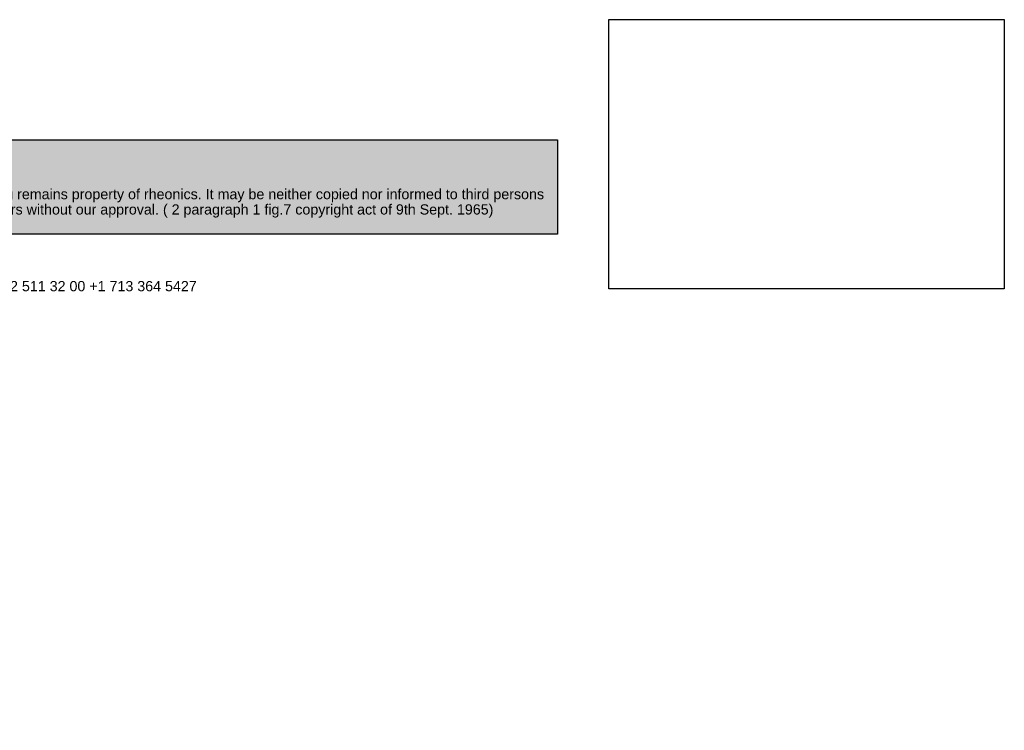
# Model space of a CAD drawing. Header units: millimetres. Extents: x -177 to 471, y -85 to 200.
# Tile 198 of 222: x 102 to 295, y -85 to 55. Entities that reach past the tile are written whole.
import ezdxf
from ezdxf.entities.mleader import LeaderData, LeaderLine
from ezdxf.math import Vec2, Vec3

# ---------------------------------------------------------------- set-up
doc = ezdxf.new("R2010")
doc.units = ezdxf.units.MM
doc.layers.add('Default', color=7, linetype='Continuous')
picture_1 = doc.add_image_def('image1.jpg', size_in_pixel=(1363, 928))

# ---------------------------------------------------------------- blocks, each defined once
blk = doc.blocks.new('_DOT')
at = {"color": 0}
blk.add_line((0, 0), (-1, 0), dxfattribs=at)
at = {"color": 0, "const_width": 0.333}
blk.add_lwpolyline([(-0.1665, 0, 1), (0.1665, 0, 1)], format="xyb", close=True, dxfattribs=at)
blk = doc.blocks.new('Block1')
at = {"layer": 'Default', "linetype": 'Continuous'}
blk.add_hatch(color=7, dxfattribs=at).paths.add_polyline_path([(207.88, 0), (0, 0), (0, -18.48), (207.88, -18.48)])
at = {"layer": 'Default', "color": 7, "linetype": 'Continuous'}
for p, q in [((0, 0), (207.88, 0)), ((207.88, 0), (207.88, -18.48)), ((207.88, -18.48), (0, -18.48))]:
    blk.add_line(p, q, dxfattribs=at)
image = blk.add_image(picture_1, insert=(217.94, -29.22), size_in_units=(77.52, 52.78))
image.dxf.flags = 7
ml = blk.add_multileader_mtext('Standard', dxfattribs=at)
ml.set_content('{\\pxsm0.9;\\fArial|b0||i0||c0|p34;\\W1.;This drawing remains property of rheonics. It may be neither copied nor informed to third persons \\Por competitors without our approval. ( 2 paragraph 1 fig.7 copyright act of 9th Sept. 1965)\\P}', color=256)
ml.set_leader_properties()
ml.set_arrow_properties(name='DOT')
ml.build(insert=Vec2(0, 0))
ml.multileader.update_dxf_attribs({"leader_type": 0, "dogleg_length": 0, "arrow_head_size": 2})
ctx = ml.context
ctx.base_point, ctx.char_height, ctx.arrow_head_size, ctx.landing_gap_size = Vec3(83.4, -10.93), 2, 2, 0.7
ctx.mtext.insert = Vec3(85.4, -9.64)
ml = blk.add_multileader_mtext('Standard', dxfattribs=at)
ml.set_content('{\\pxsm0.9;\\fArial|b0||i0||c0|p34;\\W1.;rheonics • Switzerland • USA • www.rheonics.com • info@rheonics.com +41 52 511 32 00 +1 713 364 5427\\P}', color=256)
ml.set_leader_properties()
ml.set_arrow_properties(name='DOT')
ml.build(insert=Vec2(0, 0))
ml.multileader.update_dxf_attribs({"leader_type": 0, "dogleg_length": 0, "arrow_head_size": 2})
ctx = ml.context
ctx.base_point, ctx.char_height, ctx.arrow_head_size, ctx.landing_gap_size = Vec3(2.52, -28.97), 2, 2, 0.7
ctx.mtext.insert = Vec3(4.52, -27.68)

msp = doc.modelspace()

# ---------------------------------------------------------------- block references
at = {"layer": 'Default', "color": 7}
msp.add_blockref('Block1', (-0.02, 31.1), dxfattribs=at)

doc.saveas('drawing.dxf')
